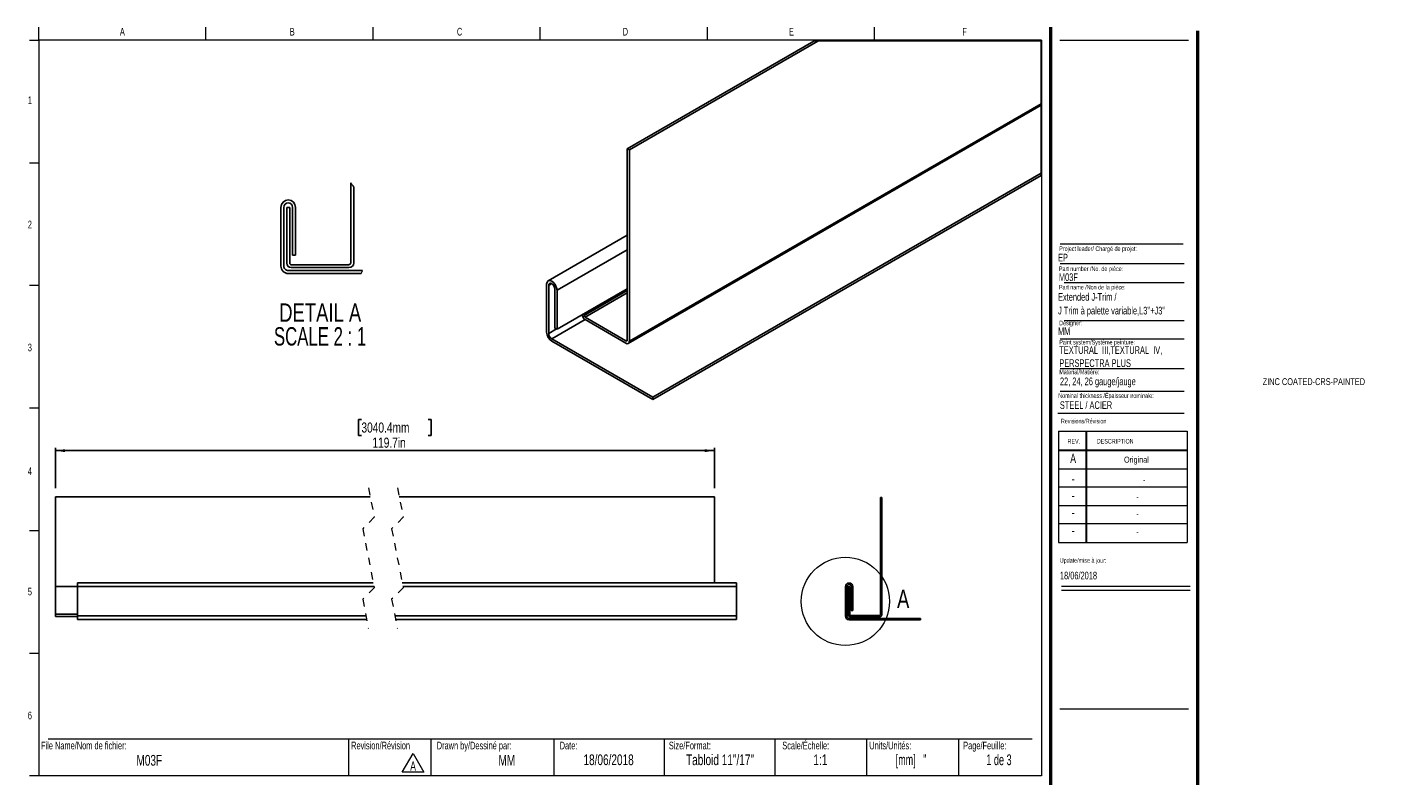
# Model space of a CAD drawing. Header units: inches. Extents: x 0.5 to 18.9, y 0.4 to 10.7.
import ezdxf

# ---------------------------------------------------------------- set-up
doc = ezdxf.new("R2010")
doc.units = ezdxf.units.IN
doc.header["$MEASUREMENT"] = 0
doc.linetypes.add('HIDDEN', pattern=[0.075, 0.05, -0.025])
doc.layers.add('FORMAT', color=7, linetype='Continuous')
doc.styles.add('SLDTEXTSTYLE0', font='TXT', dxfattribs={"width": 0.7})
doc.styles.add('SLDTEXTSTYLE1', font='TXT', dxfattribs={"width": 0.633333})
doc.styles.add('SLDTEXTSTYLE2', font='TXT', dxfattribs={"width": 0.625})
doc.styles.add('SLDTEXTSTYLE3', font='TXT', dxfattribs={"width": 0.75})
doc.styles.add('SLDTEXTSTYLE4', font='TXT', dxfattribs={"width": 0.681818})
doc.dimstyles.new('SLDDIMSTYLE0', dxfattribs={"dimtxt": 0.137795, "dimasz": 0.13, "dimexe": 0, "dimexo": 0.0625, "dimgap": 0.034449, "dimtad": 1, "dimdec": 1, "dimrnd": 1e-09, "dimzin": 12, "dimdsep": 46, "dimlunit": 5, "dimtxsty": 'SLDTEXTSTYLE3', "dimsah": 1, "dimcen": 0.09, "dimadec": 0, "dimazin": 3, "dimtfac": 1, "dimtdec": 1, "dimtofl": 0, "dimtmove": 0, "dimatfit": 3, "dimfxl": 1, "dimfrac": 2, "dimtolj": 1, "dimtzin": 12, "dimarcsym": 0})

# ---------------------------------------------------------------- blocks, each defined once
blk = doc.blocks.new('SW_NOTE_0')
at = {"color": 0, "linetype": 'Continuous', "lineweight": 0}
for p, q in [((-0.099, 0.013), (0.048, 0.267)), ((0.048, 0.267), (0.195, 0.013)), ((0.195, 0.013), (-0.099, 0.013))]:
    blk.add_line(p, q, dxfattribs=at)
at = {"color": 0, "linetype": 'Continuous', "lineweight": 0, "insert": (0.049, 0.161), "char_height": 0.125, "attachment_point": 2, "style": 'SLDTEXTSTYLE0'}
blk.add_mtext('A', dxfattribs=at)
blk = doc.blocks.new('SW_NOTE_1')
at = {"layer": 'FORMAT', "color": 0, "char_height": 0.10417, "attachment_point": 1, "style": 'SLDTEXTSTYLE0'}
for s, insert in [('TEXTURAL  III,TEXTURAL  IV,', (0, 0.134)), ('PERSPECTRA PLUS', (0, -0.044))]:
    blk.add_mtext(s, dxfattribs=dict(at, insert=insert))
blk = doc.blocks.new('_D')
at = {"layer": 'FORMAT'}
for p, q in [((5.01, 5.361), (4.968, 5.361)), ((4.968, 5.361), (4.968, 5.142)), ((5.915, 5.361), (5.957, 5.361)), ((5.957, 5.361), (5.957, 5.142)), ((4.968, 5.142), (5.01, 5.142)), ((5.957, 5.142), (5.915, 5.142)), ((0.851, 4.424), (0.851, 4.975)), ((0.851, 4.936), (9.806, 4.936)), ((9.806, 4.424), (9.806, 4.975))]:
    blk.add_line(p, q, dxfattribs=at)
for points in [[(0.851, 4.936), (0.981, 4.916), (0.981, 4.956)], [(9.806, 4.936), (9.676, 4.956), (9.676, 4.916)]]:
    blk.add_solid(points, dxfattribs=at)
at = {"layer": 'FORMAT', "char_height": 0.1378, "attachment_point": 1, "style": 'SLDTEXTSTYLE3'}
for s, insert in [('3040.4mm', (5.01, 5.319)), ('119.7in', (5.159, 5.113))]:
    blk.add_mtext(s, dxfattribs=dict(at, insert=insert))
blk = doc.blocks.new('SW_NOTE_2')
at = {"layer": 'FORMAT', "color": 0, "char_height": 0.25, "attachment_point": 2}
for s, insert, style in [('DETAIL A', (0.672, 0.322), 'SLDTEXTSTYLE3'), ('SCALE 2 : 1', (0.67, -0.001), 'SLDTEXTSTYLE4')]:
    blk.add_mtext(s, dxfattribs=dict(at, insert=insert, style=style))

msp = doc.modelspace()

# ---------------------------------------------------------------- linework, layer by layer
at = {"color": 7, "linetype": 'Continuous', "lineweight": 18}
for p, q in [((0.626, 10.517), (0.626, 10.694)), ((2.897, 10.517), (2.897, 10.694)), ((5.168, 10.517), (5.168, 10.694)), ((7.439, 10.517), (7.439, 10.694)), ((9.71, 10.694), (9.71, 10.517)), ((11.98, 10.694), (11.98, 10.517)), ((0.501, 10.517), (0.626, 10.517)), ((14.251, 10.517), (0.626, 10.517)), ((0.626, 10.517), (0.626, 0.517)), ((14.251, 10.517), (14.251, 0.517)), ((14.501, 10.517), (16.251, 10.517)), ((0.501, 8.85), (0.626, 8.85)), ((14.505, 7.48), (16.193, 7.48)), ((14.558, 7.223), (16.193, 7.223)), ((0.501, 7.184), (0.626, 7.184)), ((14.558, 6.707), (16.193, 6.707)), ((14.505, 6.457), (16.193, 6.457)), ((14.505, 6.053), (16.193, 6.053)), ((14.505, 5.745), (16.193, 5.745)), ((0.501, 5.517), (0.626, 5.517)), ((14.475, 5.447), (16.193, 5.447)), ((14.481, 5.199), (16.231, 5.199)), ((14.481, 5.199), (14.481, 3.689)), ((14.856, 5.199), (14.856, 3.689)), ((14.866, 5.199), (14.866, 3.689)), ((16.231, 5.199), (16.231, 3.689)), ((14.481, 4.949), (16.231, 4.949)), ((14.481, 4.939), (16.231, 4.939)), ((14.481, 4.689), (16.231, 4.689)), ((16.231, 4.439), (14.481, 4.439)), ((14.481, 4.189), (16.231, 4.189)), ((16.231, 3.939), (14.481, 3.939)), ((0.501, 3.85), (0.626, 3.85)), ((14.481, 3.689), (16.231, 3.689)), ((14.522, 3.095), (16.272, 3.095)), ((14.522, 3.039), (16.272, 3.039)), ((0.501, 2.184), (0.626, 2.184)), ((0.751, 1.017), (14.126, 1.017)), ((4.832, 1.017), (4.832, 0.517)), ((5.954, 1.017), (5.954, 0.517)), ((7.626, 1.017), (7.626, 0.517)), ((9.126, 1.017), (9.126, 0.517)), ((10.626, 1.017), (10.626, 0.517)), ((11.876, 1.017), (11.876, 0.517)), ((13.126, 1.017), (13.126, 0.517)), ((0.626, 0.517), (0.501, 0.517)), ((14.251, 0.517), (0.626, 0.517))]:
    msp.add_line(p, q, dxfattribs=at)
at = {"color": 7, "linetype": 'Continuous', "lineweight": 50}
for p, q in [((14.376, 10.694), (14.376, 0.392)), ((16.376, 0.392), (16.376, 10.642))]:
    msp.add_line(p, q, dxfattribs=at)
at = {"color": 7, "linetype": 'Continuous', "lineweight": 25}
for p, q in [((11.156, 10.502), (8.622, 9.04)), ((11.212, 10.502), (8.651, 9.024)), ((8.637, 6.393), (14.246, 9.631)), ((14.246, 9.653), (8.651, 6.423)), ((8.651, 9.024), (8.622, 9.04)), ((8.622, 9.04), (8.622, 6.439)), ((8.651, 9.024), (8.651, 6.423)), ((14.246, 8.71), (8.969, 5.664)), ((14.246, 8.677), (8.969, 5.631)), ((4.865, 8.579), (4.865, 7.489)), ((4.905, 8.524), (4.905, 7.489)), ((3.915, 8.244), (3.915, 7.444)), ((3.955, 8.244), (3.955, 7.444)), ((4.035, 8.244), (3.995, 8.244)), ((3.995, 7.484), (3.995, 8.244)), ((4.035, 7.484), (4.035, 8.244)), ((4.075, 7.594), (4.075, 8.244)), ((4.115, 7.594), (4.115, 8.244)), ((8.622, 7.865), (7.547, 7.245)), ((4.075, 7.594), (4.115, 7.594)), ((4.015, 7.384), (5.025, 7.384)), ((4.841, 7.464), (4.055, 7.464)), ((4.841, 7.424), (4.055, 7.424)), ((4.015, 7.344), (5.007, 7.344)), ((7.526, 7.199), (7.526, 6.546)), ((7.555, 7.182), (7.555, 6.529)), ((7.64, 6.603), (7.64, 7.133)), ((8.622, 7.137), (7.668, 6.586)), ((7.668, 6.586), (7.668, 7.117)), ((8.036, 6.774), (8.036, 6.799)), ((8.605, 6.429), (8.05, 6.75)), ((8.605, 6.396), (8.05, 6.717)), ((7.64, 6.603), (7.668, 6.586)), ((7.597, 6.456), (8.969, 5.664)), ((7.597, 6.423), (8.969, 5.631)), ((8.969, 5.631), (8.969, 5.664)), ((0.851, 4.306), (5.13, 4.306)), ((0.851, 4.306), (0.851, 3.091)), ((5.524, 4.306), (9.806, 4.306)), ((9.806, 4.306), (9.806, 3.141)), ((12.062, 4.301), (12.062, 2.708)), ((12.082, 4.301), (12.062, 4.301)), ((12.082, 4.301), (12.082, 2.708)), ((5.171, 3.141), (1.151, 3.141)), ((1.151, 3.141), (1.151, 3.091)), ((10.106, 3.141), (5.564, 3.141)), ((10.106, 3.141), (10.106, 3.091)), ((0.851, 2.711), (0.851, 3.091)), ((0.851, 3.091), (1.151, 3.091)), ((1.151, 3.091), (1.151, 2.691)), ((1.151, 3.091), (5.181, 3.091)), ((5.574, 3.091), (10.106, 3.091)), ((10.106, 3.091), (10.106, 2.691)), ((11.587, 3.086), (11.587, 2.686)), ((11.607, 3.086), (11.607, 2.686)), ((11.647, 3.086), (11.627, 3.086)), ((11.627, 2.706), (11.627, 3.086)), ((11.647, 2.706), (11.647, 3.086)), ((11.667, 2.761), (11.667, 3.086)), ((11.687, 2.761), (11.687, 3.086)), ((0.851, 2.681), (0.851, 2.711)), ((0.851, 2.681), (1.151, 2.681)), ((1.151, 2.691), (1.151, 2.641)), ((1.151, 2.691), (5.071, 2.691)), ((1.151, 2.641), (5.081, 2.641)), ((5.465, 2.691), (10.106, 2.691)), ((5.474, 2.641), (10.106, 2.641)), ((10.106, 2.691), (10.106, 2.641)), ((11.637, 2.656), (12.607, 2.656)), ((11.637, 2.636), (12.607, 2.636)), ((12.05, 2.696), (11.657, 2.696)), ((12.05, 2.676), (11.657, 2.676)), ((11.667, 2.761), (11.687, 2.761)), ((12.607, 2.636), (12.607, 2.656))]:
    msp.add_line(p, q, dxfattribs=at)
at = {"color": 8, "linetype": 'Continuous', "lineweight": 25}
for p, q in [((8.622, 7.668), (7.668, 7.117)), ((7.597, 7.207), (7.555, 7.182)), ((8.622, 7.113), (8.036, 6.774)), ((8.622, 7.08), (8.05, 6.75)), ((8.05, 6.717), (7.597, 6.456)), ((7.661, 6.59), (7.555, 6.529)), ((8.622, 6.439), (8.605, 6.429)), ((0.851, 2.711), (1.151, 2.711))]:
    msp.add_line(p, q, dxfattribs=at)
at = {"color": 7, "linetype": 'HIDDEN', "lineweight": 18}
for p, q in [((5.105, 4.431), (5.184, 4.031)), ((5.499, 4.431), (5.578, 4.031)), ((5.184, 4.031), (5.027, 3.873)), ((5.578, 4.031), (5.42, 3.873)), ((5.027, 3.873), (5.184, 3.073)), ((5.42, 3.873), (5.578, 3.073)), ((5.184, 3.073), (5.027, 2.916)), ((5.578, 3.073), (5.42, 2.916)), ((5.027, 2.916), (5.105, 2.516)), ((5.42, 2.916), (5.499, 2.516))]:
    msp.add_line(p, q, dxfattribs=at)
at = {"color": 7, "linetype": 'Continuous', "lineweight": 18, "flags": 128}
msp.add_lwpolyline([(14.246, 8.677), (14.246, 8.71), (14.246, 9.631), (14.246, 9.653), (14.246, 10.502), (11.212, 10.502), (11.156, 10.502)], dxfattribs=at)
at = {"color": 7, "linetype": 'Continuous', "lineweight": 25, "flags": 128}
for points in [[(7.668, 7.117), (7.662, 7.151), (7.647, 7.187), (7.624, 7.218), (7.597, 7.24), (7.57, 7.249), (7.547, 7.245), (7.532, 7.227), (7.526, 7.199)], [(7.64, 7.133), (7.636, 7.154), (7.627, 7.175), (7.613, 7.194), (7.597, 7.207), (7.581, 7.213), (7.567, 7.21), (7.558, 7.199), (7.555, 7.182)]]:
    msp.add_lwpolyline(points, dxfattribs=at)
at = {"color": 7, "linetype": 'Continuous', "lineweight": 18}
msp.add_circle((11.587, 2.886), 0.6, dxfattribs=at)
for start, end in [(34.4704, 37.7107), (335.3942, 337.4764)]:
    msp.add_arc((3.915, 7.844), 1.201, start, end, dxfattribs=at)
at = {"color": 7, "linetype": 'Continuous', "lineweight": 25}
for centre, radius, start, end in [((4.015, 8.244), 0.1, 0, 180), ((4.015, 8.244), 0.06, 0, 180), ((4.015, 7.444), 0.1, 179.9999, 270.0001), ((4.015, 7.444), 0.06, 179.9998, 270.0001), ((4.055, 7.484), 0.06, 180, 269.9999), ((4.055, 7.484), 0.02, 179.9998, 270.0004), ((4.841, 7.489), 0.0244, 269.9998, 0.0002), ((4.841, 7.489), 0.0644, 270.0002, 359.9999), ((8.101, 6.796), 0.0937, 188.0103, 237.121), ((8.066, 6.776), 0.0307, 182.593, 237.4039), ((7.68, 6.553), 0.154, 182.6072, 237.392), ((7.647, 6.533), 0.0922, 182.6019, 237.3934), ((8.612, 6.437), 0.0107, 230.8011, 9.2016), ((8.623, 6.418), 0.0281, 230.7952, 9.2181), ((11.637, 3.086), 0.05, 0, 180), ((11.637, 3.086), 0.03, 360, 180), ((11.637, 2.686), 0.05, 180, 270), ((11.637, 2.686), 0.03, 180, 270), ((11.657, 2.706), 0.03, 180, 270), ((11.657, 2.706), 0.01, 180, 270), ((12.05, 2.708), 0.0122, 270, 360), ((12.05, 2.708), 0.0322, 270, 0)]:
    msp.add_arc(centre, radius, start, end, dxfattribs=at)
at = {"layer": 'FORMAT', "color": 250, "lineweight": 18, "true_color": 0x454545}
msp.add_line((14.505, 7.748), (16.176, 7.748), dxfattribs=at)
at = {"layer": 'FORMAT', "lineweight": 18}
msp.add_line((14.501, 1.427), (16.251, 1.427), dxfattribs=at)

# ---------------------------------------------------------------- block references
at = {"color": 7, "linetype": 'Continuous', "lineweight": 0}
msp.add_blockref('SW_NOTE_0', (5.663, 0.55), dxfattribs=at)
at = {"layer": 'FORMAT'}
for name, p in [('SW_NOTE_2', (3.778, 6.616)), ('SW_NOTE_1', (14.494, 6.222))]:
    msp.add_blockref(name, p, dxfattribs=at)

# ---------------------------------------------------------------- texts
at = {"color": 7, "linetype": 'Continuous', "lineweight": 0}
for s, insert, char_height, attachment_point, style in [('A', (1.761, 10.684), 0.104, 2, 'SLDTEXTSTYLE0'), ('B', (4.07, 10.684), 0.104, 2, 'SLDTEXTSTYLE0'), ('C', (6.344, 10.684), 0.104, 2, 'SLDTEXTSTYLE0'), ('D', (8.597, 10.684), 0.104, 2, 'SLDTEXTSTYLE0'), ('E', (10.853, 10.684), 0.104, 2, 'SLDTEXTSTYLE0'), ('F', (13.207, 10.684), 0.104, 2, 'SLDTEXTSTYLE0'), ('1', (0.504, 9.752), 0.104, 2, 'SLDTEXTSTYLE0'), ('2', (0.504, 8.062), 0.104, 2, 'SLDTEXTSTYLE0'), ('EP', (14.477, 7.613), 0.1042, 1, 'SLDTEXTSTYLE0'), ('Project leader/ Chargé de projet:', (14.493, 7.713), 0.0625, 1, 'SLDTEXTSTYLE0'), ('Part number /No. de pièce:', (14.489, 7.44), 0.0625, 1, 'SLDTEXTSTYLE0'), ('M03F', (14.489, 7.346), 0.1042, 1, 'SLDTEXTSTYLE0'), ('Designer:', (14.493, 6.703), 0.0625, 1, 'SLDTEXTSTYLE0'), ('MM', (14.477, 6.612), 0.1042, 1, 'SLDTEXTSTYLE0'), ('3', (0.504, 6.391), 0.104, 2, 'SLDTEXTSTYLE0'), ('Paint system/Système peinture:', (14.494, 6.442), 0.0625, 1, 'SLDTEXTSTYLE0'), ('ZINC COATED-CRS-PAINTED', (17.258, 5.921), 0.09375, 1, 'SLDTEXTSTYLE0'), ('Nominal thickness /Épaisseur nominale:', (14.48, 5.715), 0.0625, 1, 'SLDTEXTSTYLE0'), ('STEEL / ACIER', (14.502, 5.607), 0.10417, 1, 'SLDTEXTSTYLE0'), ('Revisions/Révision', (14.516, 5.369), 0.0625, 1, 'SLDTEXTSTYLE0'), ('REV.', (14.606, 5.095), 0.0625, 1, 'SLDTEXTSTYLE0'), ('DESCRIPTION', (15.004, 5.095), 0.0625, 1, 'SLDTEXTSTYLE0'), ('A', (14.682, 4.894), 0.125, 2, 'SLDTEXTSTYLE0'), ('Original', (15.542, 4.855), 0.0833, 2, 'SLDTEXTSTYLE0'), ('4', (0.504, 4.709), 0.104, 2, 'SLDTEXTSTYLE0'), ('-', (14.683, 4.617), 0.125, 2, 'SLDTEXTSTYLE0'), ('-', (15.647, 4.579), 0.0833, 2, 'SLDTEXTSTYLE0'), ('-', (14.683, 4.388), 0.125, 2, 'SLDTEXTSTYLE0'), ('-', (15.556, 4.349), 0.0833, 2, 'SLDTEXTSTYLE0'), ('-', (14.683, 4.157), 0.125, 2, 'SLDTEXTSTYLE0'), ('-', (15.556, 4.118), 0.0833, 2, 'SLDTEXTSTYLE0'), ('-', (14.683, 3.914), 0.125, 2, 'SLDTEXTSTYLE0'), ('-', (15.556, 3.875), 0.0833, 2, 'SLDTEXTSTYLE0'), ('Update/mise à jour:', (14.501, 3.475), 0.0625, 1, 'SLDTEXTSTYLE0'), ('18/06/2018', (14.503, 3.29), 0.1042, 1, 'SLDTEXTSTYLE0'), ('5', (0.504, 3.072), 0.104, 2, 'SLDTEXTSTYLE0'), ('6', (0.504, 1.388), 0.104, 2, 'SLDTEXTSTYLE0'), ('File Name/Nom de fichier:', (0.655, 0.979), 0.10417, 1, 'SLDTEXTSTYLE0'), ('Revision/Révision', (4.87, 0.979), 0.10417, 1, 'SLDTEXTSTYLE0'), ('Drawn by/Dessiné par:', (6.033, 0.979), 0.10417, 1, 'SLDTEXTSTYLE0'), ('Date:', (7.704, 0.979), 0.1042, 1, 'SLDTEXTSTYLE0'), ('Size/Format:', (9.188, 0.979), 0.10417, 1, 'SLDTEXTSTYLE0'), ('Scale/Échelle:', (10.729, 0.979), 0.10417, 1, 'SLDTEXTSTYLE0'), ('Units/Unités:', (11.911, 0.979), 0.10417, 1, 'SLDTEXTSTYLE0'), ('Page/Feuille:', (13.188, 0.979), 0.10417, 1, 'SLDTEXTSTYLE0'), ('M03F', (2.127, 0.799), 0.1458, 2, 'SLDTEXTSTYLE0'), ('MM', (6.986, 0.799), 0.1458, 2, 'SLDTEXTSTYLE0'), ('18/06/2018', (8.369, 0.806), 0.1458, 2, 'SLDTEXTSTYLE0'), ('Tabloid 11"/17"', (9.883, 0.806), 0.14583, 2, 'SLDTEXTSTYLE0'), ('1:1', (11.247, 0.806), 0.1458, 2, 'SLDTEXTSTYLE0'), ('[mm]   "', (12.479, 0.806), 0.1458, 2, 'SLDTEXTSTYLE2'), ('1 de 3', (13.674, 0.806), 0.1458, 2, 'SLDTEXTSTYLE1')]:
    msp.add_mtext(s, dxfattribs=dict(at, insert=insert, char_height=char_height, attachment_point=attachment_point, style=style))
at = {"color": 7, "linetype": 'Continuous', "lineweight": 18, "insert": (12.289, 3.045), "char_height": 0.25, "attachment_point": 1, "style": 'SLDTEXTSTYLE3'}
msp.add_mtext('A', dxfattribs=at)
at = {"layer": 'FORMAT', "attachment_point": 1, "style": 'SLDTEXTSTYLE0'}
for s, insert, char_height in [('Part name /Non de la pièce:', (14.489, 7.19), 0.0625), ('Extended J-Trim /', (14.477, 7.078), 0.10417), ("J Trim à palette variable,L3''+J3''", (14.477, 6.892), 0.10417), ('Material/Matière:', (14.494, 6.037), 0.0625), ('22, 24, 26 gauge/jauge', (14.503, 5.93), 0.10417)]:
    msp.add_mtext(s, dxfattribs=dict(at, insert=insert, char_height=char_height))

# ---------------------------------------------------------------- dimensions: what is measured, and where the dimension line sits
at = {"layer": 'FORMAT'}
dim = msp.add_linear_dim(base=(9.806, 4.936), p1=(0.851, 4.306), p2=(9.806, 4.306), text='119.7in', dimstyle='SLDDIMSTYLE0', dxfattribs=at)
dim.commit()
dim.dimension.update_dxf_attribs({"geometry": '_D', "text_midpoint": (5.463, 4.936), "dimtype": 160})

doc.saveas('drawing.dxf')
